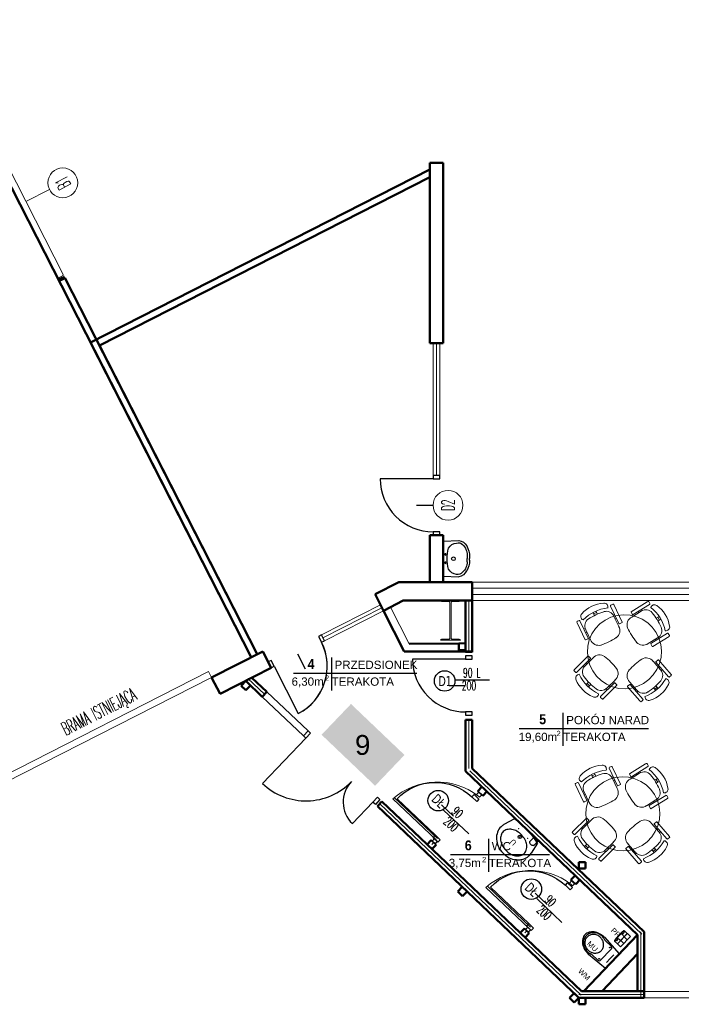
# Model space of a CAD drawing. Header units: millimetres. Extents: x 0 to 144098, y 0 to 90000.
# Tile 6 of 16: x 61577 to 71568, y 18650 to 33527. Entities that reach past the tile are written whole.
import ezdxf
from ezdxf.enums import TextEntityAlignment as Align

# ---------------------------------------------------------------- set-up
doc = ezdxf.new("R2010")
doc.units = ezdxf.units.MM
doc.linetypes.add('ACAD_ISO02W100', pattern=[15, 12, -3])
for name, color, linetype in [('-----Technologia-meble', 8, 'Continuous'), ('--EMP_OZN  OKIEN', 202, 'Continuous'), ('2D-RZUT-MEBLI', 5, 'Continuous'), ('A-EMP- PROJ-DRZWI', 202, 'Continuous'), ('a__sciany_______', 9, 'Continuous'), ('a__stol_________', 46, 'Continuous'), ('a__stol___szklo_', 140, 'Continuous'), ('a__stol___wid___', 57, 'Continuous'), ('a__stol___z_otw_', 65, 'Continuous'), ('a__wyp____san___', 20, 'Continuous'), ('LINIEPOMOCIENKIE', 9, 'Continuous'), ('maty', 9, 'Continuous'), ('Pakownia inne', 7, 'Continuous'), ('SANITARMAT', 6, 'Continuous'), ('w__w__100_stol__', 225, 'Continuous'), ('w__w______stol__', 195, 'Continuous')]:
    doc.layers.add(name, color=color, linetype=linetype)
for name, color, linetype, lineweight in [('-----Technologia-meble-opisy', 51, 'Continuous', 18), ('-----Technologia-sanitarne-opisy', 164, 'Continuous', 18), ('2_istn_cienkie', 7, 'Continuous', 5), ('A_wymiary', 80, 'Continuous', 9), ('A_ściany', 170, 'Continuous', 40), ('MEBLE', 5, 'Continuous', 0), ('OPISY', 4, 'Continuous', 13), ('PFIXDCW', 4, 'Continuous', 0), ('PFIXDHW', 1, 'Continuous', 0), ('PFIXDWV', 3, 'Continuous', 0)]:
    doc.layers.add(name, color=color, linetype=linetype, lineweight=lineweight)
doc.styles.add('ARIAL_CE', font='arial.ttf', dxfattribs={"width": 0.85, "height": 20})
doc.styles.add('DYBY-NORMALNY-0-6-N', font='ROMANS.SHX', dxfattribs={"width": 0.6})
doc.styles.add('Pomieszczenia', font='arialbd.ttf', dxfattribs={"width": 0.9, "height": 60})
doc.styles.add('ROB', font='arial.ttf')
doc.styles.add('simplex05', font='simplex.shx', dxfattribs={"width": 0.5})
doc.styles.get("Standard").update_dxf_attribs({"font": 'arial.ttf'})
doc.styles.add('TEXT', font='simplex.shx', dxfattribs={"width": 0.6})
doc.linetypes.add('BATTING', pattern='A,0.00254,-2.54,[134,ltypeshp.shx,S=2.54,R=0,X=-2.54,Y=0],-5.08,[134,ltypeshp.shx,S=2.54,R=180,X=2.54,Y=0],-2.54', length=10.16254)

# ---------------------------------------------------------------- blocks, each defined once
blk = doc.blocks.new('d90')
blk.add_line((5, -5), (5, -85))
for points in [[(0, -5), (5, -5), (5, 5), (0, 5)], [(85, -5), (90, -5), (90, 5), (85, 5)]]:
    blk.add_lwpolyline(points, close=True)
at = {"layer": 'a__stol___z_otw_'}
blk.add_arc((5, -5), 80, 270, 0, dxfattribs=at)
at = {"layer": 'w__w______stol__'}
blk.add_line((45, -30), (45, -5), dxfattribs=at)
blk = doc.blocks.new('ubi012_r')
for p, q in [((-2.3, 33.2), (0, 0)), ((33.1, 33.2), (30.3, 0)), ((0.9, 16.8), (0.9, 29.4)), ((30.2, 29.2), (30.2, 16.8)), ((30.3, 0), (0, 0)), ((27.1, 13.8), (3.9, 13.8)), ((15.4, 5.1), (7.5, 5.1)), ((15.4, 5.1), (23.3, 5.1))]:
    blk.add_line(p, q)
for centre in [(3.9, 16.8), (27.1, 16.8)]:
    blk.add_circle(centre, 0.506)
for centre, radius, start, end in [((27.5, 33.8), 29.8, 154.3733, 172.0149), ((18.1, 37.5), 18.8, 148.867, 169.8645), ((20.8, 37.1), 22.3, 133.1777, 154.6258), ((16.6, 38.4), 17, 126.5259, 148.9267), ((17.4, 38), 15.6, 148.867, 169.8645), ((16.1, 38.7), 14.2, 126.5259, 148.9267), ((16.2, 42), 15.5, 105.9445, 133.2542), ((15.6, 39.7), 15.4, 102.4946, 126.4967), ((15.3, 39.9), 12.8, 102.4946, 126.4967), ((15.4, 44.4), 13, 74.6148, 105.3852), ((15.5, 40.4), 14.7, 77.6333, 102.3667), ((15.2, 40.4), 12.2, 77.6333, 102.3667), ((15, 39.9), 12.8, 53.5033, 77.5054), ((15.3, 39.7), 15.4, 53.5033, 77.5054), ((14.6, 42), 15.5, 46.7458, 74.0555), ((14.2, 38.7), 14.2, 31.0733, 53.4741), ((14.3, 38.4), 17, 31.0733, 53.4741), ((10, 37.1), 22.3, 25.3742, 46.8223), ((13, 38), 15.6, 10.1355, 31.133), ((12.8, 37.5), 18.8, 10.1355, 31.133), ((3.2, 33.8), 29.8, 7.9851, 25.6267), ((30.8, 33.2), 33.1, 171.7845, 180.1077), ((18.8, 37.3), 19.5, 169.767, 190.233), ((15.6, 36.6), 16.2, 189.6364, 202.7205), ((-1.7, 29.4), 2.53, 0, 22.7205), ((18, 37.8), 16.2, 169.767, 190.233), ((17.4, 37.7), 15.6, 190.1355, 211.133), ((13, 37.7), 15.6, 328.867, 349.8645), ((12.4, 37.8), 16.2, 0, 10.233), ((12.4, 37.8), 16.2, 349.767, 0), ((32.7, 29.2), 2.53, 163.1585, 180), ((-13.9, 43.3), 46.1, 343.1585, 348.2524), ((12.1, 37.3), 19.5, 0, 10.233), ((12.1, 37.3), 19.5, 349.767, 0), ((-0.1, 33.2), 33.1, 0, 8.2155), ((3.9, 16.8), 3.03, 180, 270), ((16.1, 37), 14.2, 211.0733, 233.4741), ((15.3, 35.8), 12.8, 233.5033, 257.5054), ((15.2, 35.3), 12.2, 257.6333, 282.3667), ((15, 35.8), 12.8, 282.4946, 306.4967), ((14.2, 37), 14.2, 306.5259, 328.9267), ((27.1, 16.8), 3.03, 270, 0)]:
    blk.add_arc(centre, radius, start, end)
blk = doc.blocks.new('PP')
at = {"layer": '-----Technologia-meble'}
for p, q in [((-3.7, 0), (-3.7, -6.5)), ((3.7, -6.5), (3.7, 0)), ((-10.7, -6.7), (-10.7, -6.5)), ((10.7, -6.7), (10.7, -6.5))]:
    blk.add_line(p, q, dxfattribs=at)
blk.add_lwpolyline([(10.8, 0), (-10.8, 0), (-10.8, -6.5), (10.8, -6.5)], close=True, dxfattribs=at)
for points in [[(-10.8, -6.7), (10.8, -6.7), (10.8, -12.6, -0.354351), (10.2, -13.3, -0.041826), (9.7, -13.4, -0.002848), (7.8, -13.7, -0.00912), (2.4, -13.9, -0.00912)], [(-2.4, -13.9, -0.009045), (-7.8, -13.7, -0.004515), (-9.8, -13.4, -0.017201), (-10, -13.4, 0.000805), (-10.1, -13.4, -0.359674), (-10.8, -12.6), (-10.8, -6.7)], [(-4.7, -11, -0.005755), (-8.4, -11), (-9.9, -12, 0.002546), (-10.3, -12.3, -0.00906), (-10.5, -12.5, 0.007203), (-10.6, -12.5, -0.040091), (-10.7, -12.6, -0.005156), (-10.7, -12.6, -0.07455), (-10.8, -12.6, 0.012235), (-10.8, -12.6, 0.121484), (-10.8, -12.6, 0.085522), (-10.8, -12.6, 1.733074)], [(-2.6, -13.4, -0.012356), (-10.1, -13.3, 0.029824), (-10.2, -13.3, 0.135671), (-10.2, -13.3, 0.399808), (-10.2, -13.4, 0.135671), (-10.2, -13.4, -0.011433), (-10.1, -13.4, -6.267205)], [(-4, -13.8, -0.028267), (-4.5, -13.7, -0.037257), (-4.9, -13.6, -0.034276), (-4.9, -13.6, -0.084057), (-5, -13.5, -0.396181), (-5, -13.5, -0.091134), (-4.9, -13.5, -0.08076), (-4.8, -13.5, 0.018998), (-4.6, -13.4, -0.012707), (-4, -13.4, -0.002428), (-3.7, -13.4, -0.000934), (-3.3, -13.4, -0.003923), (-2.4, -13.4, -0.000256), (-1.4, -13.4, 0.001028), (-0.4, -13.4, -0.001028), (1.4, -13.4, 0.001799), (2.4, -13.4, -0.005978), (3.3, -13.4, -0.000614), (4, -13.4, -0.016229), (4.5, -13.4, -0.028562), (4.9, -13.5, -0.098179), (4.9, -13.5, -0.37226), (5, -13.5, -0.153076), (4.9, -13.6, -0.012263), (4.9, -13.6, -0.033532), (4.5, -13.7, -0.032544), (4, -13.8, 16.570256)], [(3.8, -13.8, 0.030419), (4.4, -13.7, 0.039965), (4.8, -13.6, 0.038921), (4.8, -13.6, 0.114856), (4.9, -13.6, 0.364227), (4.8, -13.5, 0.110358), (4.8, -13.5, -0.01069), (4.8, -13.5, 0.044736), (4.5, -13.4, -0.000119), (4, -13.4, 0.016287), (3.2, -13.4, -0.008518), (2.4, -13.4, 0.012784), (1.4, -13.4, -0.011481), (-0.4, -13.4, 0.005631), (-1.4, -13.4, -0.00266), (-2.4, -13.4, 0.006921), (-3.2, -13.4, 0.000852), (-4, -13.4, 0.013953), (-4.5, -13.4, 0.033729), (-4.8, -13.5, 0.040861), (-4.8, -13.5, 0.08537), (-4.8, -13.5, 0.188986), (-4.9, -13.5, 0.247523), (-4.9, -13.6, 0.008037), (-4.8, -13.6, 0.05652), (-4.4, -13.7, 0.029789), (-3.9, -13.8, 0.079155)], [(-3.8, -6.7, -0.043663), (-4.7, -11, 0.140863), (-4.7, -12.1, 0.075211), (-4.5, -12.5, 0.069403), (-4.1, -12.9, 0.071061), (-3.7, -13.1, 0.062727), (-3.1, -13.4, 0.038811), (-2.6, -13.4, 0.008717), (2.6, -13.4, 0.019876), (2.9, -13.4, 0.016122), (3.1, -13.3, 0.049852), (3.6, -13.2, 0.052978), (4, -13, 0.077513), (4.4, -12.6, 0.096002), (4.7, -12.1, 0.146796), (4.7, -11, -0.042959), (3.8, -6.7, -0.714648)], [(2.6, -13.4, 0.012356), (10.1, -13.3, -0.029824), (10.2, -13.3, -0.135671), (10.2, -13.3, -0.399808), (10.2, -13.4, -0.135671), (10.2, -13.4, 0.011433), (10.1, -13.4, 6.267205)], [(4.7, -11, 0.005755), (8.4, -11), (9.9, -12, -0.002546), (10.3, -12.3, 0.00906), (10.5, -12.5, -0.007203), (10.6, -12.5, 0.040091), (10.7, -12.6, 0.005156), (10.7, -12.6, 0.07455), (10.8, -12.6, -0.012235), (10.8, -12.6, -0.121484), (10.8, -12.6, -0.085522), (10.8, -12.6, -1.733074)]]:
    blk.add_lwpolyline(points, format="xyb", dxfattribs=at)
at = {"layer": '-----Technologia-meble', "color": 253}
for points in [[(-2.4, -13.8, -0.13526), (-2.4, -13.8, -0.031114), (-2.4, -13.8, -0.008097), (-2.3, -13.8, -0.008829), (-2.1, -13.8, 0.006921), (-1.8, -13.8, -0.013008), (-1.5, -13.8, 0.010852), (-1, -13.8, -0.008154), (-0.6, -13.8, 0.019344), (-0.4, -13.7, -0.026655), (-0.2, -13.7, 0.021809), (0, -13.7, -0.026381), (0.3, -13.7, 0.019186), (0.6, -13.8, -0.011019), (1, -13.8, 0.012878), (1.5, -13.8, -0.017026), (2.1, -13.8, 0.006713), (2.3, -13.8, -0.022342), (2.4, -13.8, -0.016112), (2.4, -13.8, -0.106004), (2.4, -13.8, -8.536715)], [(-2.4, -13.8), (-2.4, -13.9, 0.055385), (-2.4, -13.9, 0.012805), (-1.5, -14, 0.017329), (1.5, -14, 0.028433), (2.3, -14, 0.051478), (2.4, -13.9, 0.160418), (2.4, -13.9), (2.4, -13.8)]]:
    blk.add_lwpolyline(points, format="xyb", dxfattribs=at)
at = {"layer": '-----Technologia-meble'}
for centre, radius, start, end in [((0, 52), 65.9, 266.5393, 267.8753), ((0.1, 70.9), 84.8, 267.3264, 268.3108), ((0.1, 70.9), 84.8, 271.6203, 272.5567), ((0, 52), 65.9, 272.1306, 273.4496)]:
    blk.add_arc(centre, radius, start, end, dxfattribs=at)
at = {"layer": '-----Technologia-meble', "linetype": 'ACAD_ISO02W100', "ltscale": 0.3}
blk.add_arc((0, 52), 65.9, 267.8753, 272.1306, dxfattribs=at)
blk = doc.blocks.new('KRZES')
at = {"layer": 'MEBLE'}
for p, q in [((-30.7, 16), (-30.7, 17)), ((-30.7, 16), (-30.5, -12.4)), ((-28.7, 18.1), (-29.7, 18.1)), ((-26.4, 18.1), (-28.7, 18.1)), ((-25.2, -12.3), (-25.4, 17.1)), ((-2.3, 20), (-2.3, 14.8)), ((-2.3, 17.7), (2.6, 17.7)), ((2.6, 20), (2.7, 14.8)), ((26.1, -11.9), (25.9, 17.4)), ((26.9, 18.4), (30.3, 18.4)), ((31.3, 17.4), (31.5, -11.9)), ((-23.2, 2.8), (-25.4, 2.8)), ((-23.2, -15.9), (-23.3, 0.9)), ((23.8, 3.1), (26, 3.2)), ((24, -15.6), (23.9, 1.2)), ((-30, -12.8), (-25.7, -12.8)), ((-23.3, -3.2), (-25.4, -3.2)), ((23.9, -2.9), (26, -2.8)), ((31, -12.4), (26.6, -12.4))]:
    blk.add_line(p, q, dxfattribs=at)
for centre, radius, start, end in [((-29.7, 17.1), 1, 90.423, 180.423), ((-26.4, 17.1), 1, 0.423, 90.423), ((-16.1, 20.1), 5.85, 113.1654, 220.4139), ((0.6, -40.7), 60.8, 70.5311, 110.315), ((0.5, -18.3), 47.7, 68.0642, 113.3468), ((0.9, -84.4), 99.3, 83.019, 97.8271), ((16.5, 20.4), 5.8, 318.8537, 71.4518), ((26.9, 17.4), 1, 90.423, 180.423), ((30.3, 17.4), 1, 0.423, 90.423), ((-10.7, 1.5), 12.6, 98.7092, 182.2641), ((11.3, 1.7), 12.6, 358.582, 82.1369), ((-30, -12.3), 0.5, 180.423, 270.423), ((-25.7, -12.3), 0.5, 270.423, 0.423), ((26.6, -11.9), 0.5, 180.423, 270.423), ((31, -11.9), 0.5, 270.423, 0.423), ((-10, -16.7), 13.2, 176.1096, 260.4666), ((-0.3, 75.7), 106, 263.3785, 277.4676), ((11.1, -16.7), 12.9, 280.1398, 5.926)]:
    blk.add_arc(centre, radius, start, end, dxfattribs=at)
blk = doc.blocks.new('dz11')
at = {"layer": '--EMP_OZN  OKIEN'}
blk.add_circle((-217520.1, -19619.2), 15.5, dxfattribs=at)
at = {"layer": 'A-EMP- PROJ-DRZWI'}
blk.add_line((-217452.1, -19623.9), (-217504.3, -19623.9), dxfattribs=at)
at = {"layer": 'A_wymiary', "color": 250, "ltscale": 0.009}
for p, q in [((-217484.5, -19572.6), (-217484.5, -19567.6)), ((-217478.5, -19572.6), (-217484.5, -19572.6)), ((-217478.5, -19567.6), (-217478.5, -19572.6)), ((-217481.5, -19661.6), (-217571.5, -19661.6)), ((-217481.5, -19664.6), (-217571.5, -19664.6)), ((-217478.5, -19664.6), (-217484.5, -19664.6)), ((-217484.5, -19664.6), (-217484.5, -19669.6)), ((-217478.5, -19669.6), (-217478.5, -19664.6)), ((-217478.5, -19669.6), (-217478.5, -19666.5))]:
    blk.add_line(p, q, dxfattribs=at)
blk.add_arc((-217470.8, -19673.1), 101.1, 96.101, 175.1582, dxfattribs=at)
at = {"layer": 'A_ściany', "color": 250}
for p, q in [((-217476.5, -19567.6), (-217486.5, -19567.6)), ((-217476.5, -19669.6), (-217486.5, -19669.6))]:
    blk.add_line(p, q, dxfattribs=at)
at = {"layer": '--EMP_OZN  OKIEN', "insert": (-217519.3, -19619), "char_height": 15, "width": 23.85, "attachment_point": 5, "style": 'TEXT'}
blk.add_mtext('{\\fTahoma|b0|i0|c238|p32;\\W0.8;DŁ}', dxfattribs=at)
at = {"layer": 'A-EMP- PROJ-DRZWI', "color": 1, "style": 'DYBY-NORMALNY-0-6-N', "width": 0.6}
for s, p in [('90', (-217494.1, -19619.2)), ('200', (-217492.3, -19638.5))]:
    blk.add_text(s, height=14, dxfattribs=at).set_placement(p)
blk = doc.blocks.new('LAV7')
for p, q in [((-10, -2.12), (-11.75, -9.08)), ((10, -2.12), (11.75, -9.08))]:
    blk.add_line(p, q)
blk.add_lwpolyline([(-9, -12.19, 0.130058), (-8.37, -14.58, 0.106458), (-6.36, -16.82, 0.084294), (-3.56, -18.21, 0.073345), (0, -18.74, 0.073345), (3.56, -18.21, 0.084294), (6.36, -16.82, 0.106458), (8.37, -14.58, 0.130058), (9, -12.19, 0.130058), (8.37, -9.8, 0.106458), (6.36, -7.56, 0.084294), (3.56, -6.16, 0.073345), (0, -5.64, 0.073345), (-3.56, -6.16, 0.084294), (-6.36, -7.56, 0.106458), (-8.37, -9.8, 0.130058)], format="xyb", close=True)
for points in [[(-12, -11.12, 0.115836), (-11.12, -14.86, 0.104065), (-8.49, -18.2, 0.09084), (-4.69, -20.34, 0.083285), (0, -21.12, 0.083285), (4.69, -20.34, 0.09084), (8.49, -18.2, 0.104065), (11.12, -14.86, 0.115836), (12, -11.12, 0.061594), (11.75, -9.08, 0.104065)], [(-11.75, -9.08, 0.061594), (-12, -11.12, 0.115836)]]:
    blk.add_lwpolyline(points, format="xyb")
blk.add_circle((0, -7.25), 1)
blk.add_arc((0, -51.62), 50.5, 78.57881, 101.42119)
at = {"layer": 'PFIXDCW'}
blk.add_point((4, -4.38), dxfattribs=at)
at = {"layer": 'PFIXDHW'}
blk.add_point((-4, -4.38), dxfattribs=at)
at = {"layer": 'PFIXDWV'}
blk.add_point((0, -7.25), dxfattribs=at)
at = {"flags": 1}
for tag, p in [('FU_COLD', (-10, -2.12)), ('FU_HOT', (-10, -2.15)), ('FU_WASTE', (-10, -2.18)), ('FU_TOTAL', (-10, -2.2)), ('FIXT_CODE', (-10, -2.23))]:
    blk.add_attdef(tag, p, '', height=0.01, dxfattribs=at)
blk = doc.blocks.new('DM')
at = {"layer": '-----Technologia-meble'}
blk.add_lwpolyline([(8.8, -4.2), (0, -4.2), (0, 4.2), (8.8, 4.2)], dxfattribs=at)
blk.add_arc((5.3, 0), 5.46, 308.9168, 51.0832, dxfattribs=at)
blk = doc.blocks.new('d150')
for p, q in [((5, 145), (50, 145)), ((5, 5), (100, 5))]:
    blk.add_line(p, q)
for points in [[(5, 150), (5, 145), (-5, 145), (-5, 150)], [(5, 0), (5, 5), (-5, 5), (-5, 0)]]:
    blk.add_lwpolyline(points, close=True)
for centre, radius, start, end in [((5, 145), 45, 270, 0), ((5, 5), 95, 0, 90)]:
    blk.add_arc(centre, radius, start, end)
blk = doc.blocks.new('umywalka 55')
for p, q in [((-26.6, 0), (-27.5, -23.8)), ((-26.6, 0), (0, 0)), ((26.6, 0), (0, 0)), ((26.6, 0), (27.5, -23.8)), ((-5.5, -36.2), (-0.4, -36.2)), ((-3.3, -40), (-0.4, -40)), ((4.6, -36.2), (-0.4, -36.2)), ((2.4, -40), (-0.4, -40))]:
    blk.add_line(p, q)
for centre in [(-6.4, -3.6), (6.2, -3.6)]:
    blk.add_circle(centre, 1.11)
for centre, radius, start, end in [((-8.9, -21.5), 14.8, 117.9548, 175.352), ((-2, -50), 43.8, 87.3734, 108.364), ((0.1, -15.7), 2.77, 90, 270), ((2, -50), 43.8, 71.636, 92.6266), ((0.1, -15.7), 2.77, 270, 90), ((8.9, -21.5), 14.8, 4.648, 62.0452), ((-11.2, -21.3), 16.5, 188.5365, 240.955), ((-15.4, -23.1), 8.74, 161.6833, 227.1392), ((-6.1, -15.9), 20.4, 221.8677, 271.8444), ((5.3, -15.9), 20.4, 268.1556, 318.1323), ((10.3, -20.1), 17.5, 297.2409, 347.9851), ((14.7, -22.3), 9.17, 308.8146, 12.7077), ((-4.3, -12.2), 27.8, 237.6337, 272.2566), ((3.5, -12.2), 27.8, 267.7434, 302.3663)]:
    blk.add_arc(centre, radius, start, end)

msp = doc.modelspace()

# ---------------------------------------------------------------- hatches: boundary and pattern name
at = {"layer": 'maty'}
h = msp.add_hatch(color=1, dxfattribs=at)
h.dxf.hatch_style = 1
h.paths.add_polyline_path([(66944, 21952), (67388, 22417), (66580, 23188), (66136, 22723)])

# ---------------------------------------------------------------- linework, layer by layer
at = {"layer": '--EMP_OZN  OKIEN'}
msp.add_circle((67994, 23536), 155, dxfattribs=at)
at = {"layer": '2_istn_cienkie', "color": 1, "lineweight": 20}
for p, q in [((67949, 24735), (68056, 24735)), ((67949, 24735), (68056, 24735)), ((68073, 24720), (68073, 24180)), ((68073, 24720), (68073, 24180)), ((68093, 24720), (68093, 24180)), ((68093, 24720), (68093, 24180)), ((68109, 24735), (68216, 24735)), ((68109, 24735), (68216, 24735)), ((67949, 24165), (68056, 24165)), ((67949, 24165), (68056, 24165)), ((68109, 24165), (68216, 24165)), ((68109, 24165), (68216, 24165))]:
    msp.add_line(p, q, dxfattribs=at)
at = {"layer": '2_istn_cienkie', "color": 1, "lineweight": 50}
for p, q in [((68310, 24750), (68310, 23969)), ((68310, 24750), (68310, 23969)), ((68410, 24750), (68410, 23969)), ((68410, 24750), (68410, 23969)), ((67070, 24597), (67384, 23980)), ((67070, 24597), (67384, 23980)), ((68410, 23980), (67384, 23980)), ((68210, 24100), (67458, 24099)), ((64990, 23536), (65241, 23298)), ((65084, 23585), (65310, 23370)), ((65241, 23298), (65310, 23370)), ((68410, 22949), (68310, 22949)), ((68310, 22949), (68310, 22215)), ((68410, 22949), (68410, 22215)), ((68310, 22215), (68310, 22172)), ((68310, 22172), (70906, 19702)), ((68410, 22215), (71006, 19745)), ((68558, 21936), (68496, 21870)), ((68631, 21867), (68569, 21801)), ((66980, 21643), (67048, 21716)), ((66980, 21643), (70021, 18750)), ((67048, 21716), (68310, 20516)), ((67793, 21131), (67731, 21066)), ((67866, 21062), (67804, 20997)), ((69964, 20598), (69902, 20533)), ((68310, 20516), (70061, 18850)), ((70037, 20529), (69975, 20464)), ((69199, 19794), (69137, 19729)), ((69272, 19725), (69210, 19660)), ((70906, 19702), (70096, 18850)), ((70906, 19702), (70906, 18850)), ((71006, 19745), (71006, 18750)), ((70906, 19412), (70372, 18850)), ((71006, 18750), (70021, 18750)), ((71006, 18850), (70061, 18850))]:
    msp.add_line(p, q, dxfattribs=at)
at = {"layer": '2_istn_cienkie', "color": 250, "linetype": 'BATTING', "lineweight": 5, "ltscale": 0.1}
for p, q in [((68360, 24750), (68360, 23969)), ((65024, 23573), (65275, 23334)), ((68360, 22949), (68360, 22215)), ((68376, 22179), (70972, 19709)), ((67014, 21680), (70055, 18786)), ((70956, 19745), (70956, 18750)), ((71006, 18800), (70021, 18800))]:
    msp.add_line(p, q, dxfattribs=at)
at = {"layer": '2_istn_cienkie', "color": 1}
for p, q in [((67458, 24099), (67175, 24653)), ((68233, 24150), (67933, 24150)), ((68210, 23980), (68210, 24100)), ((68310, 23980), (68210, 23980)), ((68310, 24100), (68310, 23980)), ((68310, 22949), (68310, 22172)), ((68569, 21801), (68496, 21870)), ((67048, 21716), (66980, 21643)), ((67866, 21062), (67793, 21131)), ((67830, 21097), (67801, 21067)), ((69975, 20464), (69902, 20533)), ((70037, 20529), (69964, 20598)), ((69272, 19725), (69199, 19794)), ((69236, 19759), (69207, 19729)), ((71006, 18850), (71006, 18750))]:
    msp.add_line(p, q, dxfattribs=at)
at = {"layer": '2_istn_cienkie', "color": 5, "lineweight": 50}
for p, q in [((68210, 24000), (68210, 24100)), ((68310, 24000), (68210, 24000)), ((68310, 24100), (68310, 24000)), ((64921, 23464), (64990, 23536)), ((64990, 23536), (65062, 23468)), ((64993, 23395), (64921, 23464)), ((65062, 23468), (64993, 23395)), ((70021, 20800), (70121, 20800)), ((70021, 20800), (70121, 20800)), ((70021, 20700), (70021, 20800)), ((70121, 20700), (70021, 20700)), ((70121, 20800), (70121, 20700)), ((68192, 20352), (68261, 20425)), ((68261, 20425), (68333, 20356)), ((68264, 20283), (68192, 20352)), ((68333, 20356), (68264, 20283)), ((69880, 18746), (69948, 18819)), ((69952, 18678), (69880, 18746)), ((69948, 18819), (70021, 18750)), ((70021, 18750), (69952, 18678)), ((70021, 18750), (70121, 18750)), ((70121, 18750), (70021, 18750)), ((70021, 18750), (70121, 18750)), ((70121, 18750), (70021, 18750)), ((70021, 18750), (70121, 18750)), ((70021, 18750), (70121, 18750)), ((70021, 18650), (70021, 18750)), ((70121, 18750), (70121, 18650)), ((70121, 18650), (70021, 18650))]:
    msp.add_line(p, q, dxfattribs=at)
at = {"layer": '2_istn_cienkie', "color": 1, "lineweight": 20}
for centre, start, end in [((67951, 24753), 189.7163, 274.212), ((67951, 24753), 189.7163, 274.212), ((68055, 24717), 350.2838, 94.212), ((68055, 24717), 350.2838, 94.212), ((68111, 24717), 85.788, 189.7162), ((68111, 24717), 85.788, 189.7162), ((68215, 24753), 265.788, 350.2837), ((68215, 24753), 265.788, 350.2837), ((67951, 24147), 85.788, 170.2837), ((67951, 24147), 85.788, 170.2837), ((68055, 24183), 265.788, 9.7162), ((68055, 24183), 265.788, 9.7162), ((68111, 24183), 170.2838, 274.212), ((68111, 24183), 170.2838, 274.212), ((68215, 24147), 9.7163, 94.212), ((68215, 24147), 9.7163, 94.212)]:
    msp.add_arc(centre, 18.1, start, end, dxfattribs=at)
at = {"layer": '2D-RZUT-MEBLI', "linetype": 'ByBlock', "lineweight": 9}
for points in [[(70818, 23428), (70911, 23455), (70999, 23498), (71078, 23556), (71145, 23626), (71200, 23707), (71239, 23797), (71262, 23892), (71269, 23989), (71258, 24086), (71231, 24180), (71188, 24267), (71130, 24346), (71060, 24414), (70979, 24468), (70889, 24507), (70795, 24531), (70697, 24537), (70600, 24527), (70506, 24499), (70419, 24456), (70340, 24399), (70273, 24328), (70218, 24247), (70179, 24158), (70156, 24063), (70149, 23966), (70160, 23869), (70187, 23775), (70230, 23687), (70288, 23608), (70358, 23541), (70439, 23487), (70528, 23447), (70623, 23424), (70721, 23417)], [(70794, 20979), (70887, 21007), (70975, 21050), (71054, 21107), (71121, 21178), (71175, 21259), (71215, 21348), (71238, 21443), (71245, 21540), (71234, 21637), (71207, 21731), (71164, 21819), (71106, 21897), (71036, 21965), (70955, 22019), (70865, 22059), (70770, 22082), (70673, 22089), (70576, 22078), (70482, 22051), (70395, 22008), (70316, 21950), (70248, 21880), (70194, 21798), (70155, 21709), (70131, 21614), (70125, 21517), (70135, 21420), (70163, 21326), (70206, 21239), (70263, 21160), (70334, 21092), (70415, 21038), (70504, 20999), (70599, 20975), (70696, 20969)]]:
    msp.add_lwpolyline(points, close=True, dxfattribs=at)
at = {"layer": 'A-EMP- PROJ-DRZWI'}
msp.add_line((68674, 23550), (68153, 23550), dxfattribs=at)
at = {"layer": 'a__sciany_______', "linetype": 'ByBlock', "lineweight": 50}
for p, q in [((65072, 23893), (60158, 33527)), ((62646, 28650), (67770, 31262)), ((67770, 31364), (67770, 28640)), ((67770, 31364), (67970, 31364)), ((67970, 31364), (67970, 28640)), ((62781, 28606), (67770, 31150)), ((65161, 23938), (62258, 29629)), ((65072, 23893), (62646, 28650)), ((65161, 23938), (62781, 28606)), ((67770, 28640), (67970, 28640)), ((67770, 25740), (67770, 25030)), ((67770, 25740), (67970, 25740)), ((67970, 25740), (67970, 25030)), ((67303, 25030), (66943, 24846)), ((68410, 25030), (67303, 25030)), ((68410, 25030), (68410, 24750)), ((66943, 24846), (67070, 24597)), ((67370, 24750), (67070, 24597)), ((68410, 24750), (67370, 24750)), ((65250, 23983), (64475, 23588)), ((65250, 23983), (65377, 23734)), ((65377, 23734), (64602, 23339)), ((64602, 23339), (64475, 23588))]:
    msp.add_line(p, q, dxfattribs=at)
at = {"layer": 'a__sciany_______', "color": 7, "lineweight": 100}
msp.add_line((62260, 29630), (62167, 29591), dxfattribs=at)
at = {"layer": 'a__sciany_______', "linetype": 'ByBlock', "lineweight": 13}
for p, q in [((65250, 23983), (64475, 23588)), ((65250, 23983), (65377, 23734)), ((65377, 23734), (64602, 23339))]:
    msp.add_line(p, q, dxfattribs=at)
at = {"layer": 'a__stol_________', "linetype": 'ByBlock', "lineweight": 18}
for points in [[(62149, 29619), (61014, 31847), (61103, 31892), (62239, 29665)], [(61311, 22088), (64430, 23678), (64475, 23588), (61357, 21999)]]:
    msp.add_lwpolyline(points, close=True, dxfattribs=at)
at = {"layer": 'a__stol___szklo_', "linetype": 'ByBlock', "lineweight": 18}
for p, q in [((67820, 26640), (67820, 28640)), ((67870, 26640), (67870, 28640)), ((67920, 26640), (67920, 28640)), ((68410, 24940), (76070, 24940)), ((68410, 24840), (76070, 24840)), ((67024, 24686), (66133, 24232)), ((67047, 24642), (66156, 24187)), ((67070, 24597), (66179, 24143)), ((65310, 23370), (65934, 22780)), ((65241, 23298), (65865, 22708)), ((71006, 18846), (72670, 18846)), ((71006, 18750), (72670, 18750))]:
    msp.add_line(p, q, dxfattribs=at)
at = {"layer": 'a__stol___wid___', "linetype": 'ByBlock', "lineweight": 18}
for p, q in [((68410, 25030), (76070, 25030)), ((68410, 24750), (76070, 24750))]:
    msp.add_line(p, q, dxfattribs=at)
at = {"layer": 'A_ściany'}
for p, q in [((68310, 24100), (68210, 24100)), ((68410, 23969), (68310, 23969))]:
    msp.add_line(p, q, dxfattribs=at)
at = {"layer": 'LINIEPOMOCIENKIE'}
for p, q in [((66284, 23891), (66284, 23392)), ((65712, 23651), (67575, 23651)), ((69781, 23056), (69781, 22557)), ((69118, 22816), (71073, 22816)), ((68657, 21151), (68657, 20652)), ((68085, 20911), (69578, 20911))]:
    msp.add_line(p, q, dxfattribs=at)
at = {"layer": 'w__w______stol__', "linetype": 'ByBlock', "lineweight": 18}
msp.add_line((61671, 30778), (62027, 30960), dxfattribs=at)
for centre in [(62228, 31062), (68045, 26190)]:
    msp.add_circle(centre, 225, dxfattribs=at)

# ---------------------------------------------------------------- block references
at = {"layer": '-----Technologia-meble', "yscale": 10, "zscale": 10}
for name, p, xscale, rotation in [('DM', (69372, 21138), -10, 43.56999999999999), ('PP', (70726, 19596), -9.999999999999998, 226.43)]:
    msp.add_blockref(name, p, dxfattribs=dict(at, xscale=xscale, rotation=rotation))
at = {"layer": '2_istn_cienkie', "color": 1, "xscale": 10, "yscale": 10, "zscale": 10, "rotation": 316.43}
for p in [(1779125, -1335361), (1780531, -1336698)]:
    msp.add_blockref('dz11', p, dxfattribs=at)
at = {"layer": 'a__stol_________', "linetype": 'ByBlock', "lineweight": 18, "yscale": 10, "zscale": 10}
for name, p, xscale, rotation in [('d90', (67870, 26640), 10, 270), ('d90', (65354, 23779), 9.9999999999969, 27.01230138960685), ('d90', (68360, 23917), 9.999999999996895, 270.0868006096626), ('d150', (65899, 22744), 9.99999999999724, 226.2689286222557)]:
    msp.add_blockref(name, p, dxfattribs=dict(at, xscale=xscale, rotation=rotation))
at = {"layer": 'a__stol_________', "linetype": 'ByBlock', "lineweight": 13, "yscale": 10, "zscale": 10}
for p, xscale, rotation in [((65354, 23779), 10, 27.01230138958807), ((67856, 21133), -10, 226.3940140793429), ((69267, 19798), -10, 226.3940140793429)]:
    msp.add_blockref('d90', p, dxfattribs=dict(at, xscale=xscale, rotation=rotation))
at = {"layer": 'a__wyp____san___', "linetype": 'ByBlock', "lineweight": 18, "xscale": -10, "yscale": 10, "zscale": 10, "rotation": 90}
msp.add_blockref('umywalka 55', (67970, 25383), dxfattribs=at)
at = {"layer": 'MEBLE', "lineweight": 9}
for p, xscale, yscale, zscale, rotation in [((70340, 24399), 9.999999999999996, 9.999999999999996, 9.999999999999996, 25.0985825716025), ((71075, 24386), 10, 10, 10, 301.3278142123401), ((70288, 23608), -10, 10, 10, 135.2153360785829), ((71066, 23557), -10, 10, 10, 221.3780558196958), ((70316, 21950), 9.999999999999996, 9.999999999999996, 9.999999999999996, 25.0985825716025), ((71050, 21937), 10, 10, 10, 301.3278142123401), ((70263, 21160), -10, 10, 10, 135.2153360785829), ((71042, 21108), -10, 10, 10, 221.3780558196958)]:
    msp.add_blockref('KRZES', p, dxfattribs=dict(at, xscale=xscale, yscale=yscale, zscale=zscale, rotation=rotation))
at = {"layer": 'SANITARMAT'}
for name, p, xscale, yscale, zscale, rotation in [('LAV7', (69261, 21307), 25.39999999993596, 25.40000000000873, 25.4, 313.57), ('ubi012_r', (70423, 19194), 10, 10, 10, 46.42999999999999)]:
    msp.add_blockref(name, p, dxfattribs=dict(at, xscale=xscale, yscale=yscale, zscale=zscale, rotation=rotation))

# ---------------------------------------------------------------- texts
at = {"layer": '-----Technologia-meble-opisy', "linetype": 'Continuous', "style": 'ARIAL_CE'}
msp.add_text('PP', height=80, rotation=316.43, dxfattribs=at).set_placement((70578, 19733), align=Align.MIDDLE_CENTER)
at = {"layer": '-----Technologia-sanitarne-opisy', "style": 'ARIAL_CE'}
for s, rotation, p in [('U', 133.57, (69030, 21098)), ('MU', 316.43, (70227, 19525)), ('WM', 316.43, (70102, 19102))]:
    msp.add_text(s, height=80, rotation=rotation, dxfattribs=at).set_placement(p, align=Align.MIDDLE_CENTER)
at = {"layer": '--EMP_OZN  OKIEN', "insert": (68002, 23534), "char_height": 150, "width": 238.5, "attachment_point": 5, "style": 'TEXT'}
msp.add_mtext('{\\fTahoma|b0|i0|c238|p32;\\W0.8;D1}', dxfattribs=at)
at = {"layer": 'A-EMP- PROJ-DRZWI', "color": 1, "style": 'DYBY-NORMALNY-0-6-N', "width": 0.6}
for s, p in [('90 L  ', (68272, 23589)), ('200', (68254, 23396))]:
    msp.add_text(s, height=140, dxfattribs=at).set_placement(p)
at = {"layer": 'OPISY', "style": 'Pomieszczenia', "width": 0.9}
for s, p in [('4', (65925, 23717)), ('5', (69422, 22882)), ('6', (68298, 20977))]:
    msp.add_text(s, height=150, dxfattribs=at).set_placement(p)
at = {"layer": 'OPISY', "style": 'ROB'}
for p in [(66187, 23538), (69684, 22702), (68560, 20797)]:
    msp.add_text('2', height=80, dxfattribs=at).set_placement(p)
at = {"layer": 'OPISY', "char_height": 125, "attachment_point": 1, "style": 'ROB'}
for s, insert, width in [('{\\fArial|b0|i0|c238|p34;PRZEDSIONEK}', (66332, 23842), 2859.47), ('6,30m', (65683, 23589), 2112.69), ('{\\fArial|b0|i0|c238|p34;TERAKOTA}', (66288, 23588), 2112.69), ('{\\fArial|b0|i0|c238|p34;POKÓJ NARAD}', (69830, 23007), 2859.47), ('19,60m', (69112, 22753), 2112.69), ('{\\fArial|b0|i0|c238|p34;TERAKOTA}', (69785, 22753), 2112.69), ('{\\fArial|b0|i0|c238|p34;WC}', (68705, 21102), 2859.47), ('3,75m', (68056, 20849), 2112.69), ('{\\fArial|b0|i0|c238|p34;TERAKOTA}', (68661, 20848), 2112.69)]:
    msp.add_mtext(s, dxfattribs=dict(at, insert=insert, width=width))
at = {"layer": 'Pakownia inne', "color": 7, "lineweight": 20, "insert": (66640, 22719), "char_height": 300, "attachment_point": 1}
msp.add_mtext_dynamic_manual_height_columns('9', width=241.94, gutter_width=12.5, heights=[0], dxfattribs=at)
at = {"layer": 'w__w__100_stol__', "linetype": 'ByBlock', "lineweight": 18, "style": 'simplex05', "width": 0.5}
for s, rotation, p in [('B1', 117.0123, (62228, 31062)), ('D2', 90, (68045, 26190)), ('BRAMA ISTNIEJĄCA', 27.0123, (62773, 23073))]:
    msp.add_text(s, height=200, rotation=rotation, dxfattribs=at).set_placement(p, align=Align.MIDDLE_CENTER)

doc.saveas('drawing.dxf')
